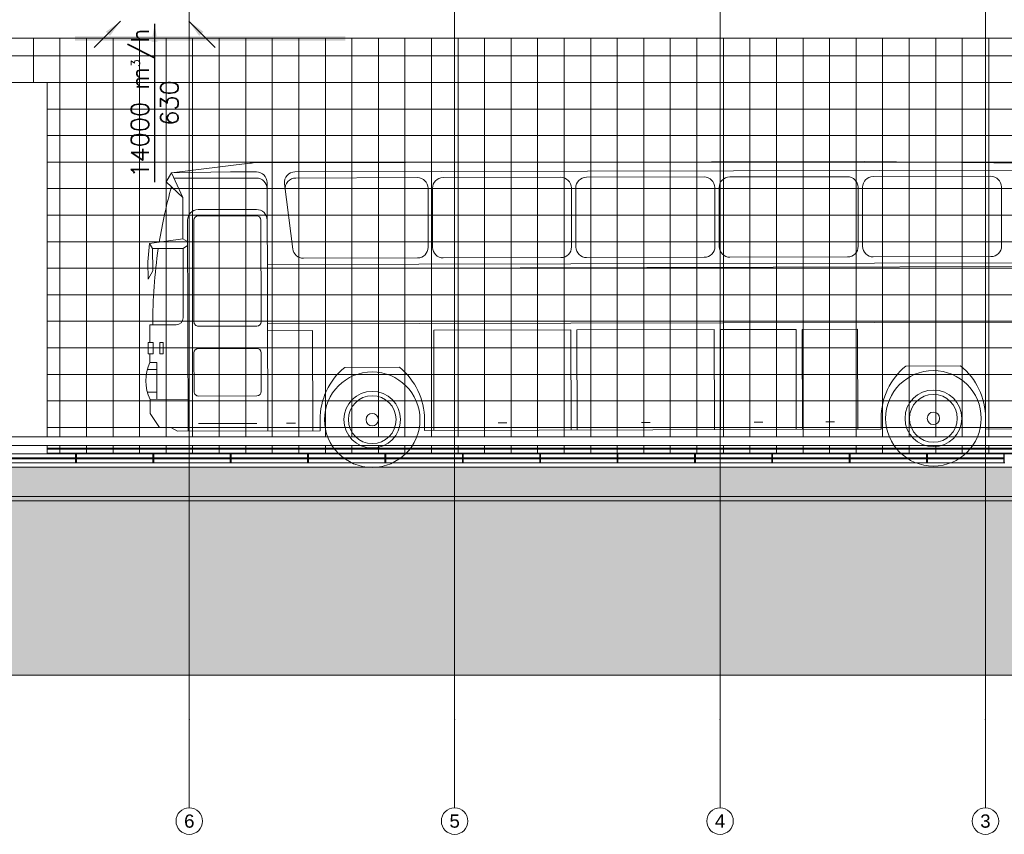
# Model space of a CAD drawing. Header units: millimetres. Extents: x -47038 to 86296, y -75637 to 48966.
# Tile 155 of 174: x 57903 to 69034, y 31480 to 40690. Entities that reach past the tile are written whole.
import ezdxf
from ezdxf.enums import TextEntityAlignment as Align

# ---------------------------------------------------------------- set-up
doc = ezdxf.new("R2010")
doc.units = ezdxf.units.MM
doc.linetypes.add('Wipeout_Contour', pattern=[1000, 0, -1000])
for name, color, linetype, lineweight, true_color in [('00 - odbojniki_Nr_pióra__95', 7, 'Continuous', 20, 0x7c7c7c), ('00 - SUFIT Z BLACHY_Nr_pióra__95', 7, 'Continuous', 20, 0x7c7c7c), ('01 - myjnia_Nr_pióra__95', 7, 'Continuous', 25, 0x7c7c7c), ('0_Nr_pióra__95', 7, 'Continuous', 20, 0x7c7c7c), ('320 - W Umeblowanie_Nr_pióra__95', 7, 'Continuous', 20, 0x7c7c7c), ('410-K Osie główne_Nr_pióra__95', 7, 'Continuous', 20, 0x7c7c7c), ('420 - Wełna mineralna_Nr_pióra__95', 7, 'Continuous', 20, 0x7c7c7c), ('420-K Ściany_Nr_pióra__95', 7, 'Continuous', 20, 0x7c7c7c), ('460 - Stropy_Nr_pióra__95', 7, 'Continuous', 20, 0x7c7c7c)]:
    doc.layers.add(name, color=color, linetype=linetype, lineweight=lineweight, true_color=true_color)
doc.layers.add('410-K Osie główne_Nr_pióra__1', color=7, linetype='Continuous', lineweight=20)
doc.layers.add('XREF', color=8, linetype='Continuous', lineweight=9)
doc.layers.add('FLUID-LWA-200-ARRGR', color=7, linetype='Continuous')
doc.styles.add('FDBES', font='simplex.shx')
doc.styles.add('STYL_AUTOMATYCZNY_2', font='arial.ttf', dxfattribs={"width": 0.95})
doc.dimstyles.new('FDBES', dxfattribs={"dimscale": 50, "dimtxt": 4, "dimasz": 2.5, "dimexe": 0.8, "dimexo": 2, "dimgap": 1, "dimtad": 1, "dimdsep": 46, "dimtxsty": 'FDBES', "dimcen": 2.5, "dimclrd": 4, "dimclre": 5, "dimadec": 0, "dimazin": 0, "dimtfac": 1, "dimtmove": 0, "dimatfit": 3, "dimfxl": 1, "dimarcsym": 0})

# ---------------------------------------------------------------- blocks, each defined once
blk = doc.blocks.new('A$C67FE79C0')
at = {"layer": '460 - Stropy_Nr_pióra__95', "linetype": 'Continuous', "lineweight": 5}
for points in [[(1368.5, -10), (1369.5, -10), (1369.5, 0), (1368.5, 0)], [(1456, -10), (1457, -10), (1457, 0), (1456, 0)], [(1543.4, -10), (1544.4, -10), (1544.4, 0), (1543.4, 0)], [(1630.9, -10), (1631.9, -10), (1631.9, 0), (1630.9, 0)], [(1718.3, -10), (1719.3, -10), (1719.3, 0), (1718.3, 0)], [(1805.8, -10), (1806.8, -10), (1806.8, 0), (1805.8, 0)], [(1893.3, -10), (1894.3, -10), (1894.3, 0), (1893.3, 0)], [(1980.7, -10), (1981.7, -10), (1981.7, 0), (1980.7, 0)], [(2068.2, -10), (2069.2, -10), (2069.2, 0), (2068.2, 0)], [(2155.6, -10), (2156.6, -10), (2156.6, 0), (2155.6, 0)], [(2243.1, -10), (2244.1, -10), (2244.1, 0), (2243.1, 0)], [(2330.5, -10), (2331.5, -10), (2331.5, 0), (2330.5, 0)], [(2418, -10), (2419, -10), (2419, 0), (2418, 0)], [(-27.8, -25), (-15.7, -25), (-15.7, -25), (24.3, -25), (2971.4, -25), (3011.4, -25), (3011.4, -25), (3023.5, -25), (3023.5, -10), (2768.8, -10), (2768.8, -15), (668.8, -15), (668.8, -10), (-27.8, -10)], [(1368.5, -5.6), (1368.5, -4.4), (1282, -4.4), (1282, -5.6)], [(1456, -5.6), (1456, -4.4), (1369.5, -4.4), (1369.5, -5.6)], [(1543.4, -5.6), (1543.4, -4.4), (1457, -4.4), (1457, -5.6)], [(1544.4, -4.4), (1544.4, -5.6), (1630.9, -5.6), (1630.9, -4.4)], [(1631.9, -4.4), (1631.9, -5.6), (1718.3, -5.6), (1718.3, -4.4)], [(1805.8, -5.6), (1805.8, -4.4), (1719.3, -4.4), (1719.3, -5.6)], [(1806.8, -4.4), (1806.8, -5.6), (1893.3, -5.6), (1893.3, -4.4)], [(1980.7, -5.6), (1980.7, -4.4), (1894.3, -4.4), (1894.3, -5.6)], [(1981.7, -5.6), (2068.2, -5.6), (2068.2, -4.4), (1981.7, -4.4)], [(2069.2, -5.6), (2155.6, -5.6), (2155.6, -4.4), (2069.2, -4.4)], [(2156.6, -4.4), (2156.6, -5.6), (2243.1, -5.6), (2243.1, -4.4)], [(2244.1, -5.6), (2330.5, -5.6), (2330.5, -4.4), (2244.1, -4.4)], [(2331.5, -5.6), (2418, -5.6), (2418, -4.4), (2331.5, -4.4)], [(24.3, -25), (24.3, -33), (2971.4, -33), (2971.4, -25)], [(24.3, -38), (2971.4, -38), (2971.4, -33), (24.3, -33)]]:
    blk.add_hatch(color=8, dxfattribs=at).paths.add_polyline_path(points)
at = {"layer": '00 - odbojniki_Nr_pióra__95', "color": 8, "linetype": 'Continuous', "lineweight": 5}
for p, q in [((515.1, 19.4), (2847.4, 19.4)), ((515.1, 9.5), (2847.4, 9.5))]:
    blk.add_line(p, q, dxfattribs=at)
at = {"layer": '00 - SUFIT Z BLACHY_Nr_pióra__95', "color": 8, "linetype": 'Continuous', "lineweight": 5}
for p, q in [((2958.8, 6.5), (1336.3, 6.5)), ((2958.8, 6), (1336.3, 6)), ((1336.3, 5.5), (2958.8, 5.5)), ((2958.8, 1), (1336.3, 1)), ((2958.8, 0.5), (1336.3, 0.5))]:
    blk.add_line(p, q, dxfattribs=at)
at = {"layer": '01 - myjnia_Nr_pióra__95', "color": 8, "linetype": 'Continuous', "lineweight": 5}
for p, q in [((1257.5, 420), (1336.3, 420)), ((1336.3, 420), (1336.3, 19.4)), ((1336.3, 9.5), (1336.3, 0))]:
    blk.add_line(p, q, dxfattribs=at)
at = {"layer": '0_Nr_pióra__95', "color": 8, "linetype": 'Continuous', "lineweight": 5}
for p, q in [((2974.1, 470), (36.9, 470)), ((1320.9, 420), (1320.9, 470)), ((1350.9, 19.4), (1350.9, 470)), ((1380.9, 19.4), (1380.9, 470)), ((1410.9, 19.4), (1410.9, 470)), ((1440.9, 19.4), (1440.9, 470)), ((1470.9, 19.4), (1470.9, 470)), ((1500.9, 19.4), (1500.9, 470)), ((1530.9, 19.4), (1530.9, 470)), ((1560.9, 19.4), (1560.9, 470)), ((1590.9, 19.4), (1590.9, 470)), ((1620.9, 19.4), (1620.9, 470)), ((1650.9, 19.4), (1650.9, 470)), ((1680.9, 19.4), (1680.9, 470)), ((1710.9, 19.4), (1710.9, 470)), ((1740.9, 19.4), (1740.9, 470)), ((1770.9, 19.4), (1770.9, 470)), ((1800.9, 19.4), (1800.9, 470)), ((1830.9, 19.4), (1830.9, 470)), ((1860.9, 19.4), (1860.9, 470)), ((1890.9, 19.4), (1890.9, 470)), ((1920.9, 19.4), (1920.9, 470)), ((1950.9, 19.4), (1950.9, 470)), ((1980.9, 19.4), (1980.9, 470)), ((2010.9, 19.4), (2010.9, 470)), ((2040.9, 19.4), (2040.9, 470)), ((2070.9, 19.4), (2070.9, 470)), ((2100.9, 19.4), (2100.9, 470)), ((2130.9, 19.4), (2130.9, 470)), ((2160.9, 19.4), (2160.9, 470)), ((2190.9, 19.4), (2190.9, 470)), ((2220.9, 19.4), (2220.9, 470)), ((2250.9, 19.4), (2250.9, 470)), ((2280.9, 19.4), (2280.9, 470)), ((2310.9, 19.4), (2310.9, 470)), ((2340.9, 19.4), (2340.9, 470)), ((2370.9, 19.4), (2370.9, 470)), ((2400.9, 19.4), (2400.9, 470)), ((36.9, 450), (2974.1, 450)), ((1257.6, 420), (1336.3, 420)), ((1336.3, 420), (1336.3, 19.4)), ((1336.3, 420), (2974.1, 420)), ((1336.3, 390), (2974.1, 390)), ((1336.3, 360), (2974.1, 360)), ((1336.3, 330), (2974.1, 330)), ((1336.3, 300), (2974.1, 300)), ((1336.3, 270), (2974.1, 270)), ((1336.3, 240), (2974.1, 240)), ((1336.3, 210), (2974.1, 210)), ((1336.3, 180), (2974.1, 180)), ((1336.3, 150), (2974.1, 150)), ((1336.3, 120), (2974.1, 120)), ((1336.3, 90), (2974.1, 90)), ((1336.3, 60), (2974.1, 60)), ((1336.3, 30), (2974.1, 30)), ((1336.3, 19.4), (2898.2, 19.4)), ((2898.2, 9.5), (1336.3, 9.5)), ((1336.3, 9.5), (1336.3, 0)), ((1336.3, 0), (2974.1, 0)), ((1350.9, 0), (1350.9, 9.5)), ((1380.9, 0), (1380.9, 9.5)), ((1410.9, 0), (1410.9, 9.5)), ((1440.9, 0), (1440.9, 9.5)), ((1470.9, 0), (1470.9, 9.5)), ((1500.9, 0), (1500.9, 9.5)), ((1530.9, 0), (1530.9, 9.5)), ((1560.9, 0), (1560.9, 9.5)), ((1590.9, 0), (1590.9, 9.5)), ((1620.9, 0), (1620.9, 9.5)), ((1650.9, 0), (1650.9, 9.5)), ((1680.9, 0), (1680.9, 9.5)), ((1710.9, 0), (1710.9, 9.5)), ((1740.9, 0), (1740.9, 9.5)), ((1770.9, 0), (1770.9, 9.5)), ((1800.9, 0), (1800.9, 9.5)), ((1830.9, 0), (1830.9, 9.5)), ((1860.9, 0), (1860.9, 9.5)), ((1890.9, 0), (1890.9, 9.5)), ((1920.9, 0), (1920.9, 9.5)), ((1950.9, 0), (1950.9, 9.5)), ((1980.9, 0), (1980.9, 9.5)), ((2010.9, 0), (2010.9, 9.5)), ((2040.9, 0), (2040.9, 9.5)), ((2070.9, 0), (2070.9, 9.5)), ((2100.9, 0), (2100.9, 9.5)), ((2130.9, 0), (2130.9, 9.5)), ((2160.9, 0), (2160.9, 9.5)), ((2190.9, 0), (2190.9, 9.5)), ((2220.9, 0), (2220.9, 9.5)), ((2250.9, 0), (2250.9, 9.5)), ((2280.9, 0), (2280.9, 9.5)), ((2310.9, 0), (2310.9, 9.5)), ((2340.9, 0), (2340.9, 9.5)), ((2370.9, 0), (2370.9, 9.5)), ((2400.9, 0), (2400.9, 9.5)), ((668.8, -15), (2768.8, -15))]:
    blk.add_line(p, q, dxfattribs=at)
at = {"layer": '320 - W Umeblowanie_Nr_pióra__95', "color": 8, "linetype": 'Continuous', "lineweight": 5}
for p, q in [((1565.6, 328.8), (1476.8, 317.9)), ((2260.2, 330.7), (1569.1, 329)), ((2575.5, 327.5), (2260.2, 330.7)), ((1476.8, 317.9), (1471, 307.5)), ((1543.5, 318.8), (1476.8, 317.9)), ((1489.8, 290.1), (1476.8, 317.9)), ((1573, 311.9), (1479.7, 311.7)), ((1572.9, 318.9), (1543.5, 318.8)), ((2616.1, 321.4), (1616.6, 319)), ((1755, 312.4), (1617.4, 312)), ((1917, 312.8), (1784, 312.4)), ((2079.1, 313.2), (1946, 312.8)), ((2241.1, 313.5), (2108.1, 313.2)), ((2403.2, 313.9), (2270.1, 313.6)), ((1471, 307.5), (1489.8, 290.1)), ((1585.7, 26.2), (1585, 306.9)), ((1614.1, 231.7), (1604.7, 305.4)), ((1929, 300.8), (1929.2, 234)), ((1934, 300.8), (1934.2, 234)), ((2091.1, 301.2), (2091.3, 234.4)), ((2096.1, 301.2), (2096.3, 234.4)), ((2253.2, 301.6), (2253.3, 234.8)), ((2258.2, 301.6), (2258.3, 234.8)), ((2415.4, 235.2), (2415.2, 302)), ((1489.8, 290.1), (1489.9, 243.4)), ((1767, 300.4), (1767.1, 233.6)), ((1772, 300.4), (1772.1, 233.6)), ((1507, 276.3), (1573, 276.4)), ((1507.1, 269.3), (1573.1, 269.4)), ((1495.7, 26), (1495.1, 264.2)), ((1502.4, 149.3), (1502.1, 264.2)), ((1578.1, 264.4), (1578.4, 149.5)), ((1452.3, 238), (1450.2, 217.2)), ((1489.9, 243.4), (1452.3, 238)), ((1455.6, 232.3), (1452.3, 238)), ((1489.9, 243.4), (1495.1, 240.1)), ((1490, 232.3), (1495.1, 235.6)), ((1455.7, 207.2), (1455.6, 232.3)), ((1455.6, 232.3), (1490, 232.3)), ((1490, 232.3), (1490.2, 154.1)), ((2108.3, 222.4), (2241.4, 222.8)), ((2270.4, 222.8), (2403.4, 223.2)), ((1450.2, 217.2), (1450.7, 197.5)), ((1585.2, 214.1), (2650.6, 216.7)), ((1585.2, 209.7), (2652.9, 212.3)), ((1755.2, 221.6), (1626, 221.3)), ((1784.2, 221.6), (1917.2, 222)), ((1946.2, 222), (2079.3, 222.4)), ((1450.7, 197.5), (1455.7, 207.2)), ((1482.2, 146), (1452.5, 146)), ((1452.5, 146), (1452.5, 126)), ((2620.8, 149.6), (1585.4, 147.1)), ((1573.4, 144.5), (1507.4, 144.4)), ((1585.4, 139.4), (1636.4, 139.5)), ((1636.4, 139.5), (1636.6, 26.3)), ((1928.4, 140.3), (1773.4, 139.9)), ((1773.4, 139.9), (1773.7, 26.7)), ((1928.4, 140.3), (1928.7, 27)), ((2090.5, 140.6), (1935.4, 140.3)), ((1935.4, 140.3), (1935.7, 27)), ((2090.5, 140.6), (2090.8, 27.4)), ((2183.1, 140.9), (2097.5, 140.7)), ((2097.5, 140.7), (2097.8, 27.4)), ((2183.1, 140.9), (2183.3, 27.6)), ((2252.6, 141), (2190.1, 140.9)), ((2190.1, 140.9), (2190.3, 27.7)), ((2252.8, 27.8), (2252.6, 141)), ((1450.5, 126), (1456.4, 126.1)), ((1450.5, 126), (1450.6, 113.4)), ((1456.4, 126.1), (1456.4, 113.4)), ((1463.7, 126.1), (1467.5, 126.1)), ((1463.7, 126.1), (1463.7, 113.4)), ((1467.5, 126.1), (1467.5, 113.4)), ((1456.4, 113.4), (1450.6, 113.4)), ((1452.6, 113.4), (1452.6, 103.4)), ((1467.5, 113.4), (1463.7, 113.4)), ((1502.5, 70.5), (1502.4, 114.2)), ((1507.4, 119.2), (1573.4, 119.4)), ((1578.4, 114.4), (1578.5, 70.7)), ((1452.6, 103.4), (1460.3, 103.4)), ((1460.3, 103.4), (1460.4, 61.7)), ((1460.3, 95.4), (1449.6, 95.4)), ((1734.7, 98), (1672.8, 97.8)), ((2369.1, 99.5), (2307.2, 99.4)), ((1460.4, 69.8), (1449.7, 69.7)), ((1452.7, 61.7), (1495.6, 61.8)), ((1452.7, 45.7), (1452.7, 61.7)), ((1573.6, 65.6), (1507.6, 65.5)), ((1463.5, 30.1), (1452.7, 45.7)), ((1573.6, 34.6), (1507.6, 34.5)), ((1617.1, 34.7), (1607.1, 34.7)), ((1645, 26.3), (1644.9, 38.6)), ((1763, 26.6), (1762.9, 38.9)), ((1856.2, 35.3), (1846.2, 35.3)), ((2018.2, 35.7), (2008.2, 35.7)), ((2145.5, 36), (2135.5, 36)), ((2226.6, 36.2), (2216.6, 36.2)), ((2279.3, 27.9), (2279.3, 40.2)), ((2397.3, 28.2), (2397.3, 40.5)), ((1476.4, 30.1), (1463.5, 30.1)), ((1483.7, 25.9), (1476.4, 30.1)), ((1645, 26.3), (1483.7, 25.9)), ((1763, 26.6), (2279.3, 27.9)), ((2507.2, 28.4), (2397.3, 28.2))]:
    blk.add_line(p, q, dxfattribs=at)
for centre, radius in [((1703.9, 38.8), 54), ((2338.3, 40.3), 54), ((1703.9, 38.8), 32), ((2338.3, 40.3), 32), ((2338.3, 40.3), 27), ((1703.9, 38.8), 27), ((1703.9, 38.8), 7), ((2338.3, 40.3), 7)]:
    blk.add_circle(centre, radius, dxfattribs=at)
for centre, radius, start, end in [((1569.2, 299), 30, 90.1391, 96.9626), ((1573, 306.9), 12, 0.1391, 90.1391), ((1573, 299.9), 12, 0.1391, 90.1391), ((1616.6, 307), 12, 90.1391, 187.2641), ((1617.5, 300), 12, 90.1391, 187.2641), ((1755, 300.4), 12, 0.1391, 90.1391), ((1784, 300.4), 12, 90.1391, 180.1391), ((1917, 300.8), 12, 0.1391, 90.1391), ((1946, 300.8), 12, 90.1391, 180.1391), ((2079.1, 301.2), 12, 0.1391, 90.1391), ((2108.1, 301.2), 12, 90.1391, 180.1391), ((2241.2, 301.5), 12, 0.1391, 90.1391), ((2270.2, 301.6), 12, 90.1391, 180.1391), ((2403.2, 301.9), 12, 0.1391, 90.1391), ((2033.9, 147.4), 578.1, 164.4809, 170.8247), ((1507.1, 264.3), 12, 90.1391, 180.1391), ((1507.1, 264.3), 5, 90.1391, 180.1391), ((1573.1, 264.4), 12, 0.1391, 90.1391), ((1573.1, 264.4), 5, 0.1391, 90.1391), ((1917.2, 234), 12, 270.1391, 0.1391), ((1946.2, 234), 12, 180.1391, 270.1391), ((2079.3, 234.4), 12, 270.1391, 0.1391), ((2108.3, 234.4), 12, 180.1391, 270.1391), ((2241.3, 234.8), 12, 270.1391, 0.1391), ((2270.3, 234.8), 12, 180.1391, 270.1391), ((2403.4, 235.2), 12, 270.1391, 0.1391), ((2033.9, 147.4), 578.1, 171.557, 180.1391), ((1626, 233.3), 12, 187.2641, 270.1391), ((1755.1, 233.6), 12, 270.1391, 0.1391), ((1784.1, 233.6), 12, 180.1391, 270.1391), ((1482.2, 154), 8, 270.1391, 0.1391), ((1507.4, 149.4), 5, 180.1391, 270.1391), ((1573.4, 149.5), 5, 270.1391, 0.1391), ((1507.4, 114.2), 5, 90.1391, 180.1391), ((1573.4, 114.4), 5, 0.1391, 90.1391), ((1497.1, 82.7), 49.1, 154.9939, 205.2844), ((1721.3, 38.8), 76.4, 129.3761, 180.1391), ((1686.6, 38.7), 76.4, 0.1391, 50.9022), ((2355.6, 40.4), 76.4, 129.3761, 180.1391), ((2320.9, 40.3), 76.4, 0.1391, 50.9022), ((1507.5, 70.5), 5, 180.1391, 270.1391), ((1573.5, 70.6), 5, 270.1391, 0.1391)]:
    blk.add_arc(centre, radius, start, end, dxfattribs=at)
at = {"layer": '410-K Osie główne_Nr_pióra__95', "color": 8, "linetype": 'Continuous', "lineweight": 5}
for p, q in [((1497.1, -300), (1497.1, -400)), ((1797.1, -300), (1797.1, -400)), ((2097.1, -300), (2097.1, -400)), ((2397.1, -300), (2397.1, -400))]:
    blk.add_line(p, q, dxfattribs=at)
for centre in [(1497.1, -415), (1797.1, -415), (2097.1, -415), (2397.1, -415)]:
    blk.add_circle(centre, 15, dxfattribs=at)
for p in [(1497.1, -300), (1497.1, -300), (1797.1, -300), (1797.1, -300), (2097.1, -300), (2097.1, -300), (2397.1, -300), (2397.1, -300)]:
    blk.add_point(p, dxfattribs=at)
at = {"layer": '420 - Wełna mineralna_Nr_pióra__95', "color": 8, "linetype": 'Continuous', "lineweight": 5, "extrusion": (0, 0, -1)}
for points in [[(-1673.4, 467.2), (-1367.9, 472), (-1367.9, 467.2)], [(-1367.9, 472), (-1673.4, 467.2), (-1673.4, 472)]]:
    blk.add_solid(points, dxfattribs=at)
at = {"layer": '420-K Ściany_Nr_pióra__95', "color": 8, "linetype": 'Continuous', "lineweight": 5}
blk.add_line((2912.6, 470), (25.1, 470), dxfattribs=at)
at = {"layer": '460 - Stropy_Nr_pióra__95', "color": 8, "linetype": 'Continuous', "lineweight": 5}
for p, q in [((1282, 0), (1368.5, 0)), ((1368.5, 0), (1368.5, -4.4)), ((1369.5, 0), (1368.5, 0)), ((1369.5, 0), (1456, 0)), ((1369.5, 0), (1369.5, -4.4)), ((1456, 0), (1456, -4.4)), ((1457, 0), (1456, 0)), ((1457, 0), (1543.4, 0)), ((1457, 0), (1457, -4.4)), ((1543.4, 0), (1543.4, -4.4)), ((1544.4, 0), (1543.4, 0)), ((1544.4, 0), (1630.9, 0)), ((1544.4, 0), (1544.4, -4.4)), ((1630.9, 0), (1630.9, -4.4)), ((1631.9, 0), (1630.9, 0)), ((1631.9, 0), (1718.3, 0)), ((1631.9, 0), (1631.9, -4.4)), ((1718.3, 0), (1718.3, -4.4)), ((1719.3, 0), (1718.3, 0)), ((1719.3, 0), (1805.8, 0)), ((1719.3, 0), (1719.3, -4.4)), ((1805.8, 0), (1805.8, -4.4)), ((1806.8, 0), (1805.8, 0)), ((1806.8, 0), (1893.3, 0)), ((1806.8, 0), (1806.8, -4.4)), ((1893.3, 0), (1893.3, -4.4)), ((1894.3, 0), (1893.3, 0)), ((1894.3, 0), (1980.7, 0)), ((1894.3, 0), (1894.3, -4.4)), ((1980.7, 0), (1980.7, -4.4)), ((1981.7, 0), (1980.7, 0)), ((1981.7, 0), (2068.2, 0)), ((1981.7, 0), (1981.7, -4.4)), ((2068.2, 0), (2068.2, -4.4)), ((2069.2, 0), (2068.2, 0)), ((2069.2, 0), (2155.6, 0)), ((2069.2, 0), (2069.2, -4.4)), ((2155.6, 0), (2155.6, -4.4)), ((2156.6, 0), (2155.6, 0)), ((2156.6, 0), (2243.1, 0)), ((2156.6, 0), (2156.6, -4.4)), ((2243.1, 0), (2243.1, -4.4)), ((2244.1, 0), (2243.1, 0)), ((2244.1, 0), (2330.5, 0)), ((2244.1, 0), (2244.1, -4.4)), ((2330.5, 0), (2330.5, -4.4)), ((2331.5, 0), (2330.5, 0)), ((2331.5, 0), (2418, 0)), ((2331.5, 0), (2331.5, -4.4)), ((2418, 0), (2418, -4.4)), ((2419, 0), (2418, 0)), ((1368.5, -4.4), (1282, -4.4)), ((1368.5, -5.6), (1282, -5.6)), ((1282, -10), (1368.5, -10)), ((1368.5, -5.6), (1368.5, -10)), ((1369.5, -10), (1368.5, -10)), ((1456, -4.4), (1369.5, -4.4)), ((1369.5, -5.6), (1369.5, -10)), ((1456, -5.6), (1369.5, -5.6)), ((1369.5, -10), (1456, -10)), ((1456, -5.6), (1456, -10)), ((1457, -10), (1456, -10)), ((1543.4, -4.4), (1457, -4.4)), ((1457, -5.6), (1457, -10)), ((1543.4, -5.6), (1457, -5.6)), ((1457, -10), (1543.4, -10)), ((1543.4, -5.6), (1543.4, -10)), ((1544.4, -10), (1543.4, -10)), ((1630.9, -4.4), (1544.4, -4.4)), ((1544.4, -5.6), (1544.4, -10)), ((1630.9, -5.6), (1544.4, -5.6)), ((1544.4, -10), (1630.9, -10)), ((1630.9, -5.6), (1630.9, -10)), ((1631.9, -10), (1630.9, -10)), ((1718.3, -4.4), (1631.9, -4.4)), ((1631.9, -5.6), (1631.9, -10)), ((1718.3, -5.6), (1631.9, -5.6)), ((1631.9, -10), (1718.3, -10)), ((1718.3, -5.6), (1718.3, -10)), ((1719.3, -10), (1718.3, -10)), ((1805.8, -4.4), (1719.3, -4.4)), ((1719.3, -5.6), (1719.3, -10)), ((1805.8, -5.6), (1719.3, -5.6)), ((1719.3, -10), (1805.8, -10)), ((1805.8, -5.6), (1805.8, -10)), ((1806.8, -10), (1805.8, -10)), ((1893.3, -4.4), (1806.8, -4.4)), ((1806.8, -5.6), (1806.8, -10)), ((1893.3, -5.6), (1806.8, -5.6)), ((1806.8, -10), (1893.3, -10)), ((1893.3, -5.6), (1893.3, -10)), ((1894.3, -10), (1893.3, -10)), ((1980.7, -4.4), (1894.3, -4.4)), ((1894.3, -5.6), (1894.3, -10)), ((1980.7, -5.6), (1894.3, -5.6)), ((1894.3, -10), (1980.7, -10)), ((1980.7, -5.6), (1980.7, -10)), ((1981.7, -10), (1980.7, -10)), ((2068.2, -4.4), (1981.7, -4.4)), ((1981.7, -5.6), (1981.7, -10)), ((2068.2, -5.6), (1981.7, -5.6)), ((1981.7, -10), (2068.2, -10)), ((2068.2, -5.6), (2068.2, -10)), ((2069.2, -10), (2068.2, -10)), ((2155.6, -4.4), (2069.2, -4.4)), ((2069.2, -5.6), (2069.2, -10)), ((2155.6, -5.6), (2069.2, -5.6)), ((2069.2, -10), (2155.6, -10)), ((2155.6, -5.6), (2155.6, -10)), ((2156.6, -10), (2155.6, -10)), ((2243.1, -4.4), (2156.6, -4.4)), ((2156.6, -5.6), (2156.6, -10)), ((2243.1, -5.6), (2156.6, -5.6)), ((2156.6, -10), (2243.1, -10)), ((2243.1, -5.6), (2243.1, -10)), ((2244.1, -10), (2243.1, -10)), ((2330.5, -4.4), (2244.1, -4.4)), ((2244.1, -5.6), (2244.1, -10)), ((2330.5, -5.6), (2244.1, -5.6)), ((2244.1, -10), (2330.5, -10)), ((2330.5, -5.6), (2330.5, -10)), ((2331.5, -10), (2330.5, -10)), ((2418, -4.4), (2331.5, -4.4)), ((2331.5, -5.6), (2331.5, -10)), ((2418, -5.6), (2331.5, -5.6)), ((2331.5, -10), (2418, -10)), ((2418, -5.6), (2418, -10)), ((2419, -10), (2418, -10))]:
    blk.add_line(p, q, dxfattribs=at)
at = {"layer": '410-K Osie główne_Nr_pióra__1', "color": 8, "lineweight": 5, "style": 'STYL_AUTOMATYCZNY_2'}
for s, p in [('6', (1497.1, -407.5)), ('5', (1797.1, -407.5)), ('4', (2097.1, -407.5)), ('3', (2397.1, -407.5))]:
    blk.add_text(s, height=15, dxfattribs=at).set_placement(p, align=Align.TOP_CENTER)
at = {"color": 8, "linetype": 'Wipeout_Contour', "lineweight": 5, "ltscale": 14867.230733}
blk.add_wipeout([(3860, -47.9), (-482, -47.9), (-482, -250.2), (3860, -250.2)], dxfattribs=at)
at = {"layer": '0_Nr_pióra__95', "linetype": 'Continuous', "lineweight": 5}
h = blk.add_hatch(dxfattribs=at)
h.set_pattern_fill('Grunt_0001', color=8, style=0, pattern_type=2)
h.set_pattern_definition([(45, (3030.926, 5e-13), (-27.57716, 27.57716), []), (45, (3021.73, 9.19), (-55.1543, 55.1543), []), (45, (3012.54, 18.385), (-55.1543, 55.1543), []), (135, (3003.349, 27.577), (9.19239, 9.19239), [39, -39])])
h.paths.add_polyline_path([(3860, -47.9), (-482, -47.9), (-482, -250.2), (3860, -250.2)])
at = {"layer": '460 - Stropy_Nr_pióra__95', "linetype": 'Continuous', "lineweight": 5}
blk.add_hatch(color=8, dxfattribs=at).paths.add_polyline_path([(24.3, -53), (2971.4, -53), (2971.4, -38), (24.3, -38)])
at = {"layer": '0_Nr_pióra__95', "color": 8, "linetype": 'Continuous', "lineweight": 5, "flags": 128}
blk.add_lwpolyline([(3860, -47.9), (-482, -47.9), (-482, -250.2), (3860, -250.2)], close=True, dxfattribs=at)
at = {"layer": '410-K Osie główne_Nr_pióra__95', "color": 8, "linetype": 'Continuous', "lineweight": 5}
for p, q in [((1497.1, 900), (1497.1, -300)), ((1797.1, 900), (1797.1, -300)), ((2097.1, 900), (2097.1, -300)), ((2397.1, 900), (2397.1, -300))]:
    blk.add_line(p, q, dxfattribs=at)
at = {"layer": '460 - Stropy_Nr_pióra__95', "color": 8, "linetype": 'Continuous', "lineweight": 5}
blk.add_line((2971.4, -53), (24.3, -53), dxfattribs=at)
blk = doc.blocks.new('*U3631')
at = {"insert": (0, 895), "char_height": 200, "attachment_point": 5, "rotation": 270, "style": 'FDBES'}
blk.add_mtext('14000 m{\\A2;\\H0.5x;3}/h\\P630', dxfattribs=at)
blk.add_leader([(0, 0), (0, 1790)], dimstyle='FDBES', override={"dimscale": 80, "dimclrd": 256})
blk = doc.blocks.new('*U3632')
blk.add_leader([(0, 0), (-297, 297)], dimstyle='FDBES', override={"dimscale": 80, "dimclrd": 256})
blk = doc.blocks.new('*U3633')
blk.add_leader([(0, 0), (297, 297)], dimstyle='FDBES', override={"dimscale": 80, "dimclrd": 256})

msp = doc.modelspace()

# ---------------------------------------------------------------- block references
at = {"layer": 'XREF', "xscale": 10, "yscale": 10, "zscale": 10, "rotation": 360}
msp.add_blockref('A$C67FE79C0', (44849, 35780), dxfattribs=at)

# ---------------------------------------------------------------- next in the draw order: block references
at = {"layer": 'FLUID-LWA-200-ARRGR', "rotation": 180}
for name, p in [('*U3633', (59042, 40672, 47653)), ('*U3631', (59428, 40643, 47653)), ('*U3632', (59814, 40672, 47653))]:
    msp.add_blockref(name, p, dxfattribs=at)

doc.saveas('drawing.dxf')
